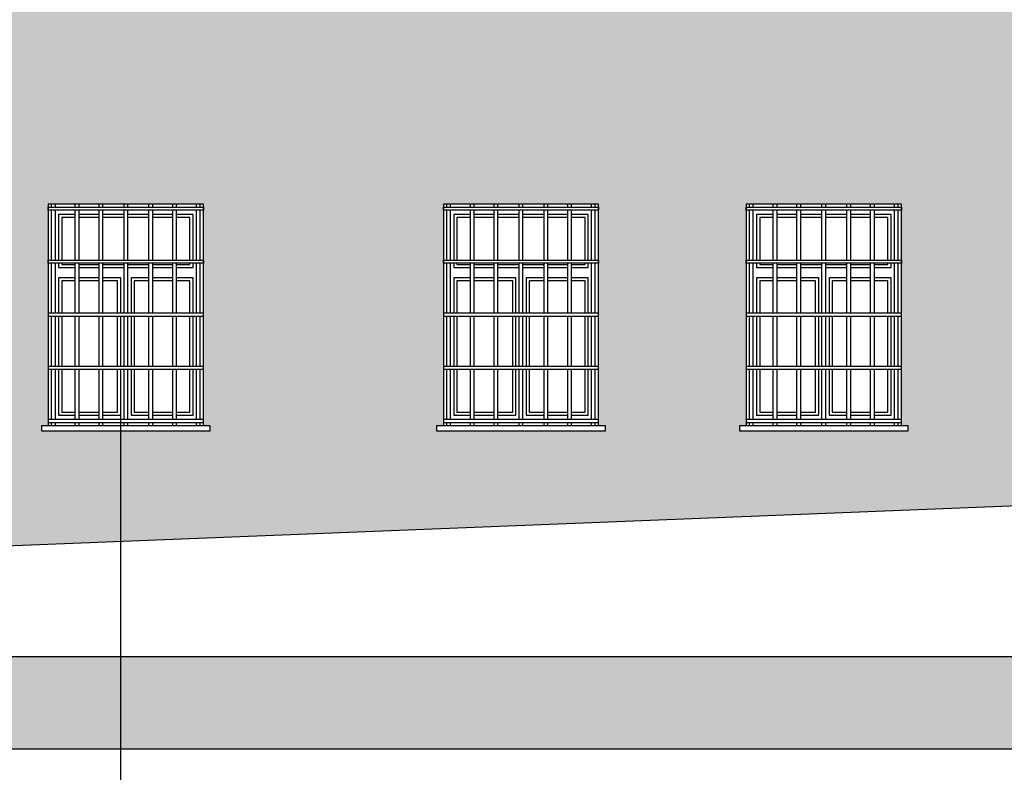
# Model space of a CAD drawing. Header units: millimetres. Extents: x 50026 to 146998, y 1038179 to 1573505.
# Tile 85 of 122: x 51359 to 52026, y 1048678 to 1049187. Entities that reach past the tile are written whole.
import ezdxf

# ---------------------------------------------------------------- set-up
doc = ezdxf.new("R2010")
doc.units = ezdxf.units.MM
doc.header["$LTSCALE"] = 0.025
for name, color, linetype in [('NAPISY', 2, 'Continuous'), ('szrafy', 8, 'Continuous'), ('ściany', 5, 'Continuous')]:
    doc.layers.add(name, color=color, linetype=linetype)

# ---------------------------------------------------------------- blocks, each defined once
blk = doc.blocks.new('1')
at = {"layer": 'ściany'}
h = blk.add_hatch(color=253, dxfattribs=at)
h.dxf.hatch_style = 1
h.paths.add_polyline_path([(52858.74, 1049199.37), (50900.36, 1049199.37), (50900.36, 1049062.48), (50926.97, 1049062.48), (51031.97, 1049062.48), (51031.97, 1048912.48), (51036.37, 1048912.48), (51036.37, 1048908.58), (50922.57, 1048908.58), (50922.57, 1048912.48), (50926.97, 1048912.48), (50926.97, 1049062.48), (50900.36, 1049062.48), (50900.36, 1048855.9), (50901.29, 1048855.9), (50901.29, 1048854.21), (50900.62, 1048854.21), (50900.62, 1048847.4), (50900.36, 1048847.4), (50900.36, 1048841.42, -0.134373), (50901.17, 1048838.46, -0.134373), (50900.36, 1048835.5), (50900.36, 1048830.44), (50901.29, 1048830.44), (50901.29, 1048828.74), (50900.62, 1048828.74), (50900.62, 1048821.93), (50900.36, 1048821.93), (50900.36, 1048812.93), (52858.74, 1048890.92)])
h.paths.add_polyline_path([(52363.47, 1049062.48), (52468.47, 1049062.48), (52468.47, 1048912.48), (52472.87, 1048912.48), (52472.87, 1048908.58), (52359.07, 1048908.58), (52359.07, 1048912.48), (52363.47, 1048912.48)], flags=16)
h.paths.add_polyline_path([(52160.97, 1049062.48), (52160.97, 1048912.48), (52165.37, 1048912.48), (52165.37, 1048908.58), (52051.57, 1048908.58), (52051.57, 1048912.48), (52055.97, 1048912.48), (52055.97, 1049062.48)], flags=16)
h.paths.add_polyline_path([(51955.97, 1049062.48), (51955.97, 1048912.48), (51960.37, 1048912.48), (51960.37, 1048908.58), (51846.57, 1048908.58), (51846.57, 1048912.48), (51850.97, 1048912.48), (51850.97, 1049062.48)], flags=16)
h.paths.add_polyline_path([(52670.97, 1049062.48), (52775.97, 1049062.48), (52775.97, 1048912.48), (52780.37, 1048912.48), (52780.37, 1048908.58), (52666.57, 1048908.58), (52666.57, 1048912.48), (52670.97, 1048912.48)], flags=16)
h.paths.add_polyline_path([(51750.97, 1049062.48), (51750.97, 1048912.48), (51755.37, 1048912.48), (51755.37, 1048908.58), (51641.57, 1048908.58), (51641.57, 1048912.48), (51645.97, 1048912.48), (51645.97, 1049062.48)], flags=16)
h.paths.add_polyline_path([(51483.47, 1049062.48), (51483.47, 1048912.48), (51487.87, 1048912.48), (51487.87, 1048908.58), (51374.07, 1048908.58), (51374.07, 1048912.48), (51378.47, 1048912.48), (51378.47, 1049062.48)], flags=16)
h.paths.add_polyline_path([(51186.97, 1049062.48), (51186.97, 1048912.48), (51191.37, 1048912.48), (51191.37, 1048908.58), (51077.57, 1048908.58), (51077.57, 1048912.48), (51081.97, 1048912.48), (51081.97, 1049062.48)], flags=16)
h.paths.add_polyline_path([(53502.58, 1049199.37), (53029.47, 1049199.37), (53451.36, 1049161.26), (53451.36, 1048813.16), (53502.58, 1048813.16)])
h.paths.add_polyline_path([(50890.36, 1049062.48), (50874.97, 1049062.48), (50874.97, 1048811.92), (50890.36, 1048812.53), (50890.36, 1048821.94, -0.381297), (50890.09, 1048822.23), (50890.09, 1048828.74), (50889.43, 1048828.74), (50889.43, 1048830.44), (50890.36, 1048830.44), (50890.36, 1048835.5, -0.134373), (50889.55, 1048838.46, -0.134373), (50890.36, 1048841.42), (50890.36, 1048847.4, -0.381297), (50890.09, 1048847.7), (50890.09, 1048854.21), (50889.43, 1048854.21), (50889.43, 1048855.9), (50890.36, 1048855.9)])
h.paths.add_polyline_path([(50890.36, 1049199.37), (50874.97, 1049199.37), (50874.97, 1049062.48), (50890.36, 1049062.48)])
h.paths.add_polyline_path([(53527.97, 1049199.37), (53512.58, 1049199.37), (53512.58, 1048813.16), (53527.97, 1048813.16)])
h.paths.add_polyline_path([(53527.97, 1049564.37), (53512.58, 1049564.37), (53512.58, 1049229.37), (53527.97, 1049229.37)])
h.paths.add_polyline_path([(53527.97, 1049880.99), (53512.58, 1049880.99), (53512.58, 1049594.37), (53527.97, 1049594.37)])
h.paths.add_polyline_path([(50890.36, 1049880.99), (50874.97, 1049880.99), (50874.97, 1049594.37), (50890.36, 1049594.37)])
h.paths.add_polyline_path([(50890.36, 1049564.37), (50874.97, 1049564.37), (50874.97, 1049229.37), (50890.36, 1049229.37)])

msp = doc.modelspace()

# ---------------------------------------------------------------- hatches: boundary and pattern name
at = {"layer": 'ściany'}
h = msp.add_hatch(color=5, dxfattribs=at)
h.dxf.hatch_style = 1
h.paths.add_polyline_path([(50580.69774, 1048755.94349), (53994.87413, 1048755.94349), (53994.87413, 1048693.29953), (50580.69774, 1048693.29953)])

# ---------------------------------------------------------------- linework, layer by layer
at = {"layer": 'NAPISY', "linetype": 'Continuous', "ltscale": 0.2}
msp.add_line((51427.46845, 1048533.93735), (51427.46845, 1048935.00342), dxfattribs=at)
at = {"layer": 'ściany', "color": 7}
for p, q in [((51380.68318, 1049060.38479), (51380.68318, 1049062.4764)), ((51380.68318, 1049024.42236), (51380.68318, 1049058.41771)), ((51383.21639, 1049060.38479), (51383.21639, 1049062.4764)), ((51383.21639, 1049024.42236), (51383.21639, 1049058.41771)), ((51396.74056, 1049060.38479), (51396.74056, 1049062.4764)), ((51396.74056, 1049024.42236), (51396.74056, 1049058.41771)), ((51399.27376, 1049060.38479), (51399.27376, 1049062.4764)), ((51399.27376, 1049024.42236), (51399.27376, 1049058.41771)), ((51412.79794, 1049060.38479), (51412.79794, 1049062.4764)), ((51412.79794, 1049024.42236), (51412.79794, 1049058.41771)), ((51415.33114, 1049060.38479), (51415.33114, 1049062.4764)), ((51415.33114, 1049024.42236), (51415.33114, 1049058.41771)), ((51429.71083, 1049060.38479), (51429.71083, 1049062.4764)), ((51429.71083, 1049024.42236), (51429.71083, 1049058.41771)), ((51432.24403, 1049060.38479), (51432.24403, 1049062.4764)), ((51432.24403, 1049024.42236), (51432.24403, 1049058.41771)), ((51446.60576, 1049060.38479), (51446.60576, 1049062.4764)), ((51446.60576, 1049024.42236), (51446.60576, 1049058.41771)), ((51449.13896, 1049060.38479), (51449.13896, 1049062.4764)), ((51449.13896, 1049024.42236), (51449.13896, 1049058.41771)), ((51462.66313, 1049060.38479), (51462.66313, 1049062.4764)), ((51462.66313, 1049024.42236), (51462.66313, 1049058.41771)), ((51465.19634, 1049060.38479), (51465.19634, 1049062.4764)), ((51465.19634, 1049024.42236), (51465.19634, 1049058.41771)), ((51478.72051, 1049060.38479), (51478.72051, 1049062.4764)), ((51478.72051, 1049024.42236), (51478.72051, 1049058.41771)), ((51481.25371, 1049060.38479), (51481.25371, 1049062.4764)), ((51481.25371, 1049024.42236), (51481.25371, 1049058.41771)), ((51648.18318, 1049060.38479), (51648.18318, 1049062.4764)), ((51648.18318, 1049024.42236), (51648.18318, 1049058.41771)), ((51650.71639, 1049060.38479), (51650.71639, 1049062.4764)), ((51650.71639, 1049024.42236), (51650.71639, 1049058.41771)), ((51664.24056, 1049060.38479), (51664.24056, 1049062.4764)), ((51664.24056, 1049024.42236), (51664.24056, 1049058.41771)), ((51666.77376, 1049060.38479), (51666.77376, 1049062.4764)), ((51666.77376, 1049024.42236), (51666.77376, 1049058.41771)), ((51680.29794, 1049060.38479), (51680.29794, 1049062.4764)), ((51680.29794, 1049024.42236), (51680.29794, 1049058.41771)), ((51682.83114, 1049060.38479), (51682.83114, 1049062.4764)), ((51682.83114, 1049024.42236), (51682.83114, 1049058.41771)), ((51697.21083, 1049060.38479), (51697.21083, 1049062.4764)), ((51697.21083, 1049024.42236), (51697.21083, 1049058.41771)), ((51699.74403, 1049060.38479), (51699.74403, 1049062.4764)), ((51699.74403, 1049024.42236), (51699.74403, 1049058.41771)), ((51714.10576, 1049060.38479), (51714.10576, 1049062.4764)), ((51714.10576, 1049024.42236), (51714.10576, 1049058.41771)), ((51716.63896, 1049060.38479), (51716.63896, 1049062.4764)), ((51716.63896, 1049024.42236), (51716.63896, 1049058.41771)), ((51730.16313, 1049060.38479), (51730.16313, 1049062.4764)), ((51730.16313, 1049024.42236), (51730.16313, 1049058.41771)), ((51732.69634, 1049060.38479), (51732.69634, 1049062.4764)), ((51732.69634, 1049024.42236), (51732.69634, 1049058.41771)), ((51746.22051, 1049060.38479), (51746.22051, 1049062.4764)), ((51746.22051, 1049024.42236), (51746.22051, 1049058.41771)), ((51748.75371, 1049060.38479), (51748.75371, 1049062.4764)), ((51748.75371, 1049024.42236), (51748.75371, 1049058.41771)), ((51853.18318, 1049060.38479), (51853.18318, 1049062.4764)), ((51853.18318, 1049060.38479), (51853.18318, 1049062.4764)), ((51853.18318, 1049024.42236), (51853.18318, 1049058.41771)), ((51853.18318, 1049024.42236), (51853.18318, 1049058.41771)), ((51855.71639, 1049060.38479), (51855.71639, 1049062.4764)), ((51855.71639, 1049060.38479), (51855.71639, 1049062.4764)), ((51855.71639, 1049024.42236), (51855.71639, 1049058.41771)), ((51855.71639, 1049024.42236), (51855.71639, 1049058.41771)), ((51869.24056, 1049060.38479), (51869.24056, 1049062.4764)), ((51869.24056, 1049060.38479), (51869.24056, 1049062.4764)), ((51869.24056, 1049024.42236), (51869.24056, 1049058.41771)), ((51869.24056, 1049024.42236), (51869.24056, 1049058.41771)), ((51871.77376, 1049060.38479), (51871.77376, 1049062.4764)), ((51871.77376, 1049060.38479), (51871.77376, 1049062.4764)), ((51871.77376, 1049024.42236), (51871.77376, 1049058.41771)), ((51871.77376, 1049024.42236), (51871.77376, 1049058.41771)), ((51885.29794, 1049060.38479), (51885.29794, 1049062.4764)), ((51885.29794, 1049060.38479), (51885.29794, 1049062.4764)), ((51885.29794, 1049024.42236), (51885.29794, 1049058.41771)), ((51885.29794, 1049024.42236), (51885.29794, 1049058.41771)), ((51887.83114, 1049060.38479), (51887.83114, 1049062.4764)), ((51887.83114, 1049060.38479), (51887.83114, 1049062.4764)), ((51887.83114, 1049024.42236), (51887.83114, 1049058.41771)), ((51887.83114, 1049024.42236), (51887.83114, 1049058.41771)), ((51902.21083, 1049060.38479), (51902.21083, 1049062.4764)), ((51902.21083, 1049060.38479), (51902.21083, 1049062.4764)), ((51902.21083, 1049024.42236), (51902.21083, 1049058.41771)), ((51902.21083, 1049024.42236), (51902.21083, 1049058.41771)), ((51904.74403, 1049060.38479), (51904.74403, 1049062.4764)), ((51904.74403, 1049060.38479), (51904.74403, 1049062.4764)), ((51904.74403, 1049024.42236), (51904.74403, 1049058.41771)), ((51904.74403, 1049024.42236), (51904.74403, 1049058.41771)), ((51919.10576, 1049060.38479), (51919.10576, 1049062.4764)), ((51919.10576, 1049060.38479), (51919.10576, 1049062.4764)), ((51919.10576, 1049024.42236), (51919.10576, 1049058.41771)), ((51919.10576, 1049024.42236), (51919.10576, 1049058.41771)), ((51921.63896, 1049060.38479), (51921.63896, 1049062.4764)), ((51921.63896, 1049060.38479), (51921.63896, 1049062.4764)), ((51921.63896, 1049024.42236), (51921.63896, 1049058.41771)), ((51921.63896, 1049024.42236), (51921.63896, 1049058.41771)), ((51935.16313, 1049060.38479), (51935.16313, 1049062.4764)), ((51935.16313, 1049060.38479), (51935.16313, 1049062.4764)), ((51935.16313, 1049024.42236), (51935.16313, 1049058.41771)), ((51935.16313, 1049024.42236), (51935.16313, 1049058.41771)), ((51937.69634, 1049060.38479), (51937.69634, 1049062.4764)), ((51937.69634, 1049060.38479), (51937.69634, 1049062.4764)), ((51937.69634, 1049024.42236), (51937.69634, 1049058.41771)), ((51937.69634, 1049024.42236), (51937.69634, 1049058.41771)), ((51951.22051, 1049060.38479), (51951.22051, 1049062.4764)), ((51951.22051, 1049060.38479), (51951.22051, 1049062.4764)), ((51951.22051, 1049024.42236), (51951.22051, 1049058.41771)), ((51951.22051, 1049024.42236), (51951.22051, 1049058.41771)), ((51953.75371, 1049060.38479), (51953.75371, 1049062.4764)), ((51953.75371, 1049060.38479), (51953.75371, 1049062.4764)), ((51953.75371, 1049024.42236), (51953.75371, 1049058.41771)), ((51953.75371, 1049024.42236), (51953.75371, 1049058.41771)), ((51380.68318, 1048988.45994), (51380.68318, 1049022.45528)), ((51383.21639, 1048988.45994), (51383.21639, 1049022.45528)), ((51396.74056, 1048988.45994), (51396.74056, 1049022.45528)), ((51399.27376, 1048988.45994), (51399.27376, 1049022.45528)), ((51412.79794, 1048988.45994), (51412.79794, 1049022.45528)), ((51415.33114, 1048988.45994), (51415.33114, 1049022.45528)), ((51429.71083, 1048988.45994), (51429.71083, 1049022.45528)), ((51432.24403, 1048988.45994), (51432.24403, 1049022.45528)), ((51446.60576, 1048988.45994), (51446.60576, 1049022.45528)), ((51449.13896, 1048988.45994), (51449.13896, 1049022.45528)), ((51462.66313, 1048988.45994), (51462.66313, 1049022.45528)), ((51465.19634, 1048988.45994), (51465.19634, 1049022.45528)), ((51478.72051, 1048988.45994), (51478.72051, 1049022.45528)), ((51481.25371, 1048988.45994), (51481.25371, 1049022.45528)), ((51648.18318, 1048988.45994), (51648.18318, 1049022.45528)), ((51650.71639, 1048988.45994), (51650.71639, 1049022.45528)), ((51664.24056, 1048988.45994), (51664.24056, 1049022.45528)), ((51666.77376, 1048988.45994), (51666.77376, 1049022.45528)), ((51680.29794, 1048988.45994), (51680.29794, 1049022.45528)), ((51682.83114, 1048988.45994), (51682.83114, 1049022.45528)), ((51697.21083, 1048988.45994), (51697.21083, 1049022.45528)), ((51699.74403, 1048988.45994), (51699.74403, 1049022.45528)), ((51714.10576, 1048988.45994), (51714.10576, 1049022.45528)), ((51716.63896, 1048988.45994), (51716.63896, 1049022.45528)), ((51730.16313, 1048988.45994), (51730.16313, 1049022.45528)), ((51732.69634, 1048988.45994), (51732.69634, 1049022.45528)), ((51746.22051, 1048988.45994), (51746.22051, 1049022.45528)), ((51748.75371, 1048988.45994), (51748.75371, 1049022.45528)), ((51853.18318, 1048988.45994), (51853.18318, 1049022.45528)), ((51853.18318, 1048988.45994), (51853.18318, 1049022.45528)), ((51855.71639, 1048988.45994), (51855.71639, 1049022.45528)), ((51855.71639, 1048988.45994), (51855.71639, 1049022.45528)), ((51869.24056, 1048988.45994), (51869.24056, 1049022.45528)), ((51869.24056, 1048988.45994), (51869.24056, 1049022.45528)), ((51871.77376, 1048988.45994), (51871.77376, 1049022.45528)), ((51871.77376, 1048988.45994), (51871.77376, 1049022.45528)), ((51885.29794, 1048988.45994), (51885.29794, 1049022.45528)), ((51885.29794, 1048988.45994), (51885.29794, 1049022.45528)), ((51887.83114, 1048988.45994), (51887.83114, 1049022.45528)), ((51887.83114, 1048988.45994), (51887.83114, 1049022.45528)), ((51902.21083, 1048988.45994), (51902.21083, 1049022.45528)), ((51902.21083, 1048988.45994), (51902.21083, 1049022.45528)), ((51904.74403, 1048988.45994), (51904.74403, 1049022.45528)), ((51904.74403, 1048988.45994), (51904.74403, 1049022.45528)), ((51919.10576, 1048988.45994), (51919.10576, 1049022.45528)), ((51919.10576, 1048988.45994), (51919.10576, 1049022.45528)), ((51921.63896, 1048988.45994), (51921.63896, 1049022.45528)), ((51921.63896, 1048988.45994), (51921.63896, 1049022.45528)), ((51935.16313, 1048988.45994), (51935.16313, 1049022.45528)), ((51935.16313, 1048988.45994), (51935.16313, 1049022.45528)), ((51937.69634, 1048988.45994), (51937.69634, 1049022.45528)), ((51937.69634, 1048988.45994), (51937.69634, 1049022.45528)), ((51951.22051, 1048988.45994), (51951.22051, 1049022.45528)), ((51951.22051, 1048988.45994), (51951.22051, 1049022.45528)), ((51953.75371, 1048988.45994), (51953.75371, 1049022.45528)), ((51953.75371, 1048988.45994), (51953.75371, 1049022.45528)), ((51380.68318, 1048952.49752), (51380.68318, 1048986.49286)), ((51383.21639, 1048952.49752), (51383.21639, 1048986.49286)), ((51396.74056, 1048952.49752), (51396.74056, 1048986.49286)), ((51399.27376, 1048952.49752), (51399.27376, 1048986.49286)), ((51412.79794, 1048952.49752), (51412.79794, 1048986.49286)), ((51415.33114, 1048952.49752), (51415.33114, 1048986.49286)), ((51429.71083, 1048952.49752), (51429.71083, 1048986.49286)), ((51432.24403, 1048952.49752), (51432.24403, 1048986.49286)), ((51446.60576, 1048952.49752), (51446.60576, 1048986.49286)), ((51449.13896, 1048952.49752), (51449.13896, 1048986.49286)), ((51462.66313, 1048952.49752), (51462.66313, 1048986.49286)), ((51465.19634, 1048952.49752), (51465.19634, 1048986.49286)), ((51478.72051, 1048952.49752), (51478.72051, 1048986.49286)), ((51481.25371, 1048952.49752), (51481.25371, 1048986.49286)), ((51648.18318, 1048952.49752), (51648.18318, 1048986.49286)), ((51650.71639, 1048952.49752), (51650.71639, 1048986.49286)), ((51664.24056, 1048952.49752), (51664.24056, 1048986.49286)), ((51666.77376, 1048952.49752), (51666.77376, 1048986.49286)), ((51680.29794, 1048952.49752), (51680.29794, 1048986.49286)), ((51682.83114, 1048952.49752), (51682.83114, 1048986.49286)), ((51697.21083, 1048952.49752), (51697.21083, 1048986.49286)), ((51699.74403, 1048952.49752), (51699.74403, 1048986.49286)), ((51714.10576, 1048952.49752), (51714.10576, 1048986.49286)), ((51716.63896, 1048952.49752), (51716.63896, 1048986.49286)), ((51730.16313, 1048952.49752), (51730.16313, 1048986.49286)), ((51732.69634, 1048952.49752), (51732.69634, 1048986.49286)), ((51746.22051, 1048952.49752), (51746.22051, 1048986.49286)), ((51748.75371, 1048952.49752), (51748.75371, 1048986.49286)), ((51853.18318, 1048952.49752), (51853.18318, 1048986.49286)), ((51853.18318, 1048952.49752), (51853.18318, 1048986.49286)), ((51855.71639, 1048952.49752), (51855.71639, 1048986.49286)), ((51855.71639, 1048952.49752), (51855.71639, 1048986.49286)), ((51869.24056, 1048952.49752), (51869.24056, 1048986.49286)), ((51869.24056, 1048952.49752), (51869.24056, 1048986.49286)), ((51871.77376, 1048952.49752), (51871.77376, 1048986.49286)), ((51871.77376, 1048952.49752), (51871.77376, 1048986.49286)), ((51885.29794, 1048952.49752), (51885.29794, 1048986.49286)), ((51885.29794, 1048952.49752), (51885.29794, 1048986.49286)), ((51887.83114, 1048952.49752), (51887.83114, 1048986.49286)), ((51887.83114, 1048952.49752), (51887.83114, 1048986.49286)), ((51902.21083, 1048952.49752), (51902.21083, 1048986.49286)), ((51902.21083, 1048952.49752), (51902.21083, 1048986.49286)), ((51904.74403, 1048952.49752), (51904.74403, 1048986.49286)), ((51904.74403, 1048952.49752), (51904.74403, 1048986.49286)), ((51919.10576, 1048952.49752), (51919.10576, 1048986.49286)), ((51919.10576, 1048952.49752), (51919.10576, 1048986.49286)), ((51921.63896, 1048952.49752), (51921.63896, 1048986.49286)), ((51921.63896, 1048952.49752), (51921.63896, 1048986.49286)), ((51935.16313, 1048952.49752), (51935.16313, 1048986.49286)), ((51935.16313, 1048952.49752), (51935.16313, 1048986.49286)), ((51937.69634, 1048952.49752), (51937.69634, 1048986.49286)), ((51937.69634, 1048952.49752), (51937.69634, 1048986.49286)), ((51951.22051, 1048952.49752), (51951.22051, 1048986.49286)), ((51951.22051, 1048952.49752), (51951.22051, 1048986.49286)), ((51953.75371, 1048952.49752), (51953.75371, 1048986.49286)), ((51953.75371, 1048952.49752), (51953.75371, 1048986.49286)), ((51380.68318, 1048916.53509), (51380.68318, 1048950.53044)), ((51383.21639, 1048916.53509), (51383.21639, 1048950.53044)), ((51396.74056, 1048916.53509), (51396.74056, 1048950.53044)), ((51399.27376, 1048916.53509), (51399.27376, 1048950.53044)), ((51412.79794, 1048916.53509), (51412.79794, 1048950.53044)), ((51415.33114, 1048916.53509), (51415.33114, 1048950.53044)), ((51429.71083, 1048916.53509), (51429.71083, 1048950.53044)), ((51432.24403, 1048916.53509), (51432.24403, 1048950.53044)), ((51446.60576, 1048916.53509), (51446.60576, 1048950.53044)), ((51449.13896, 1048916.53509), (51449.13896, 1048950.53044)), ((51462.66313, 1048916.53509), (51462.66313, 1048950.53044)), ((51465.19634, 1048916.53509), (51465.19634, 1048950.53044)), ((51478.72051, 1048916.53509), (51478.72051, 1048950.53044)), ((51481.25371, 1048916.53509), (51481.25371, 1048950.53044)), ((51648.18318, 1048916.53509), (51648.18318, 1048950.53044)), ((51650.71639, 1048916.53509), (51650.71639, 1048950.53044)), ((51664.24056, 1048916.53509), (51664.24056, 1048950.53044)), ((51666.77376, 1048916.53509), (51666.77376, 1048950.53044)), ((51680.29794, 1048916.53509), (51680.29794, 1048950.53044)), ((51682.83114, 1048916.53509), (51682.83114, 1048950.53044)), ((51697.21083, 1048916.53509), (51697.21083, 1048950.53044)), ((51699.74403, 1048916.53509), (51699.74403, 1048950.53044)), ((51714.10576, 1048916.53509), (51714.10576, 1048950.53044)), ((51716.63896, 1048916.53509), (51716.63896, 1048950.53044)), ((51730.16313, 1048916.53509), (51730.16313, 1048950.53044)), ((51732.69634, 1048916.53509), (51732.69634, 1048950.53044)), ((51746.22051, 1048916.53509), (51746.22051, 1048950.53044)), ((51748.75371, 1048916.53509), (51748.75371, 1048950.53044)), ((51853.18318, 1048916.53509), (51853.18318, 1048950.53044)), ((51853.18318, 1048916.53509), (51853.18318, 1048950.53044)), ((51855.71639, 1048916.53509), (51855.71639, 1048950.53044)), ((51855.71639, 1048916.53509), (51855.71639, 1048950.53044)), ((51869.24056, 1048916.53509), (51869.24056, 1048950.53044)), ((51869.24056, 1048916.53509), (51869.24056, 1048950.53044)), ((51871.77376, 1048916.53509), (51871.77376, 1048950.53044)), ((51871.77376, 1048916.53509), (51871.77376, 1048950.53044)), ((51885.29794, 1048916.53509), (51885.29794, 1048950.53044)), ((51885.29794, 1048916.53509), (51885.29794, 1048950.53044)), ((51887.83114, 1048916.53509), (51887.83114, 1048950.53044)), ((51887.83114, 1048916.53509), (51887.83114, 1048950.53044)), ((51902.21083, 1048916.53509), (51902.21083, 1048950.53044)), ((51902.21083, 1048916.53509), (51902.21083, 1048950.53044)), ((51904.74403, 1048916.53509), (51904.74403, 1048950.53044)), ((51904.74403, 1048916.53509), (51904.74403, 1048950.53044)), ((51919.10576, 1048916.53509), (51919.10576, 1048950.53044)), ((51919.10576, 1048916.53509), (51919.10576, 1048950.53044)), ((51921.63896, 1048916.53509), (51921.63896, 1048950.53044)), ((51921.63896, 1048916.53509), (51921.63896, 1048950.53044)), ((51935.16313, 1048916.53509), (51935.16313, 1048950.53044)), ((51935.16313, 1048916.53509), (51935.16313, 1048950.53044)), ((51937.69634, 1048916.53509), (51937.69634, 1048950.53044)), ((51937.69634, 1048916.53509), (51937.69634, 1048950.53044)), ((51951.22051, 1048916.53509), (51951.22051, 1048950.53044)), ((51951.22051, 1048916.53509), (51951.22051, 1048950.53044)), ((51953.75371, 1048916.53509), (51953.75371, 1048950.53044)), ((51953.75371, 1048916.53509), (51953.75371, 1048950.53044)), ((51380.68318, 1048912.4764), (51380.68318, 1048914.56801)), ((51383.21639, 1048912.4764), (51383.21639, 1048914.56801)), ((51396.74056, 1048912.4764), (51396.74056, 1048914.56801)), ((51399.27376, 1048912.4764), (51399.27376, 1048914.56801)), ((51412.79794, 1048912.4764), (51412.79794, 1048914.56801)), ((51415.33114, 1048912.4764), (51415.33114, 1048914.56801)), ((51429.71083, 1048912.4764), (51429.71083, 1048914.56801)), ((51432.24403, 1048912.4764), (51432.24403, 1048914.56801)), ((51446.60576, 1048912.4764), (51446.60576, 1048914.56801)), ((51449.13896, 1048912.4764), (51449.13896, 1048914.56801)), ((51462.66313, 1048912.4764), (51462.66313, 1048914.56801)), ((51465.19634, 1048912.4764), (51465.19634, 1048914.56801)), ((51478.72051, 1048912.4764), (51478.72051, 1048914.56801)), ((51481.25371, 1048912.4764), (51481.25371, 1048914.56801)), ((51648.18318, 1048912.4764), (51648.18318, 1048914.56801)), ((51650.71639, 1048912.4764), (51650.71639, 1048914.56801)), ((51664.24056, 1048912.4764), (51664.24056, 1048914.56801)), ((51666.77376, 1048912.4764), (51666.77376, 1048914.56801)), ((51680.29794, 1048912.4764), (51680.29794, 1048914.56801)), ((51682.83114, 1048912.4764), (51682.83114, 1048914.56801)), ((51697.21083, 1048912.4764), (51697.21083, 1048914.56801)), ((51699.74403, 1048912.4764), (51699.74403, 1048914.56801)), ((51714.10576, 1048912.4764), (51714.10576, 1048914.56801)), ((51716.63896, 1048912.4764), (51716.63896, 1048914.56801)), ((51730.16313, 1048912.4764), (51730.16313, 1048914.56801)), ((51732.69634, 1048912.4764), (51732.69634, 1048914.56801)), ((51746.22051, 1048912.4764), (51746.22051, 1048914.56801)), ((51748.75371, 1048912.4764), (51748.75371, 1048914.56801)), ((51853.18318, 1048912.4764), (51853.18318, 1048914.56801)), ((51853.18318, 1048912.4764), (51853.18318, 1048914.56801)), ((51855.71639, 1048912.4764), (51855.71639, 1048914.56801)), ((51855.71639, 1048912.4764), (51855.71639, 1048914.56801)), ((51869.24056, 1048912.4764), (51869.24056, 1048914.56801)), ((51869.24056, 1048912.4764), (51869.24056, 1048914.56801)), ((51871.77376, 1048912.4764), (51871.77376, 1048914.56801)), ((51871.77376, 1048912.4764), (51871.77376, 1048914.56801)), ((51885.29794, 1048912.4764), (51885.29794, 1048914.56801)), ((51885.29794, 1048912.4764), (51885.29794, 1048914.56801)), ((51887.83114, 1048912.4764), (51887.83114, 1048914.56801)), ((51887.83114, 1048912.4764), (51887.83114, 1048914.56801)), ((51902.21083, 1048912.4764), (51902.21083, 1048914.56801)), ((51902.21083, 1048912.4764), (51902.21083, 1048914.56801)), ((51904.74403, 1048912.4764), (51904.74403, 1048914.56801)), ((51904.74403, 1048912.4764), (51904.74403, 1048914.56801)), ((51919.10576, 1048912.4764), (51919.10576, 1048914.56801)), ((51919.10576, 1048912.4764), (51919.10576, 1048914.56801)), ((51921.63896, 1048912.4764), (51921.63896, 1048914.56801)), ((51921.63896, 1048912.4764), (51921.63896, 1048914.56801)), ((51935.16313, 1048912.4764), (51935.16313, 1048914.56801)), ((51935.16313, 1048912.4764), (51935.16313, 1048914.56801)), ((51937.69634, 1048912.4764), (51937.69634, 1048914.56801)), ((51937.69634, 1048912.4764), (51937.69634, 1048914.56801)), ((51951.22051, 1048912.4764), (51951.22051, 1048914.56801)), ((51951.22051, 1048912.4764), (51951.22051, 1048914.56801)), ((51953.75371, 1048912.4764), (51953.75371, 1048914.56801)), ((51953.75371, 1048912.4764), (51953.75371, 1048914.56801))]:
    msp.add_line(p, q, dxfattribs=at)
at = {"layer": 'ściany', "color": 2}
msp.add_line((52858.73993, 1048890.91538), (50837.96845, 1048810.44188), dxfattribs=at)
for points in [[(51483.46845, 1049062.4764), (51378.46845, 1049062.4764), (51378.46845, 1048912.4764), (51483.46845, 1048912.4764)], [(51750.96845, 1049062.4764), (51645.96845, 1049062.4764), (51645.96845, 1048912.4764), (51750.96845, 1048912.4764)], [(51955.96845, 1049062.4764), (51850.96845, 1049062.4764), (51850.96845, 1048912.4764), (51955.96845, 1048912.4764)], [(51955.96845, 1049062.4764), (51850.96845, 1049062.4764), (51850.96845, 1048912.4764), (51955.96845, 1048912.4764)], [(50580.69774, 1048755.94349), (53994.87413, 1048755.94349), (53994.87413, 1048693.29953), (50580.69774, 1048693.29953)]]:
    msp.add_lwpolyline(points, close=True, dxfattribs=at)
at = {"layer": 'ściany', "color": 7}
for points in [[(51378.46845, 1049060.38479), (51483.46845, 1049060.38479), (51483.46845, 1049058.41771), (51378.46845, 1049058.41771)], [(51645.96845, 1049060.38479), (51750.96845, 1049060.38479), (51750.96845, 1049058.41771), (51645.96845, 1049058.41771)], [(51850.96845, 1049060.38479), (51955.96845, 1049060.38479), (51955.96845, 1049058.41771), (51850.96845, 1049058.41771)], [(51850.96845, 1049060.38479), (51955.96845, 1049060.38479), (51955.96845, 1049058.41771), (51850.96845, 1049058.41771)], [(51378.46845, 1049024.42236), (51483.46845, 1049024.42236), (51483.46845, 1049022.45528), (51378.46845, 1049022.45528)], [(51645.96845, 1049024.42236), (51750.96845, 1049024.42236), (51750.96845, 1049022.45528), (51645.96845, 1049022.45528)], [(51850.96845, 1049024.42236), (51955.96845, 1049024.42236), (51955.96845, 1049022.45528), (51850.96845, 1049022.45528)], [(51850.96845, 1049024.42236), (51955.96845, 1049024.42236), (51955.96845, 1049022.45528), (51850.96845, 1049022.45528)], [(51378.46845, 1048986.49286), (51483.46845, 1048986.49286), (51483.46845, 1048988.45994), (51378.46845, 1048988.45994)], [(51645.96845, 1048986.49286), (51750.96845, 1048986.49286), (51750.96845, 1048988.45994), (51645.96845, 1048988.45994)], [(51850.96845, 1048986.49286), (51955.96845, 1048986.49286), (51955.96845, 1048988.45994), (51850.96845, 1048988.45994)], [(51850.96845, 1048986.49286), (51955.96845, 1048986.49286), (51955.96845, 1048988.45994), (51850.96845, 1048988.45994)], [(51378.46845, 1048950.53044), (51483.46845, 1048950.53044), (51483.46845, 1048952.49752), (51378.46845, 1048952.49752)], [(51645.96845, 1048950.53044), (51750.96845, 1048950.53044), (51750.96845, 1048952.49752), (51645.96845, 1048952.49752)], [(51850.96845, 1048950.53044), (51955.96845, 1048950.53044), (51955.96845, 1048952.49752), (51850.96845, 1048952.49752)], [(51850.96845, 1048950.53044), (51955.96845, 1048950.53044), (51955.96845, 1048952.49752), (51850.96845, 1048952.49752)], [(51374.06562, 1048912.4764), (51487.87127, 1048912.4764), (51487.87127, 1048908.58113), (51374.06562, 1048908.58113)], [(51378.46845, 1048914.56801), (51483.46845, 1048914.56801), (51483.46845, 1048916.53509), (51378.46845, 1048916.53509)], [(51641.56562, 1048912.4764), (51755.37127, 1048912.4764), (51755.37127, 1048908.58113), (51641.56562, 1048908.58113)], [(51645.96845, 1048914.56801), (51750.96845, 1048914.56801), (51750.96845, 1048916.53509), (51645.96845, 1048916.53509)], [(51846.56562, 1048912.4764), (51960.37127, 1048912.4764), (51960.37127, 1048908.58113), (51846.56562, 1048908.58113)], [(51846.56562, 1048912.4764), (51960.37127, 1048912.4764), (51960.37127, 1048908.58113), (51846.56562, 1048908.58113)], [(51850.96845, 1048914.56801), (51955.96845, 1048914.56801), (51955.96845, 1048916.53509), (51850.96845, 1048916.53509)], [(51850.96845, 1048914.56801), (51955.96845, 1048914.56801), (51955.96845, 1048916.53509), (51850.96845, 1048916.53509)]]:
    msp.add_lwpolyline(points, close=True, dxfattribs=at)
for points in [[(51396.74056, 1049055.4764), (51385.46845, 1049055.4764), (51385.46845, 1049024.42236)], [(51396.74056, 1049055.4764), (51385.46845, 1049055.4764), (51385.46845, 1049024.42236)], [(51412.79794, 1049055.4764), (51399.27376, 1049055.4764)], [(51412.79794, 1049055.4764), (51399.27376, 1049055.4764)], [(51429.71083, 1049055.4764), (51415.33114, 1049055.4764)], [(51429.71083, 1049055.4764), (51415.33114, 1049055.4764)], [(51446.60576, 1049055.4764), (51432.24403, 1049055.4764)], [(51446.60576, 1049055.4764), (51432.24403, 1049055.4764)], [(51462.66313, 1049055.4764), (51449.13896, 1049055.4764)], [(51462.66313, 1049055.4764), (51449.13896, 1049055.4764)], [(51476.46845, 1049024.42236), (51476.46845, 1049055.4764), (51465.19634, 1049055.4764)], [(51476.46845, 1049024.42236), (51476.46845, 1049055.4764), (51465.19634, 1049055.4764)], [(51664.24056, 1049055.4764), (51652.96845, 1049055.4764), (51652.96845, 1049024.42236)], [(51664.24056, 1049055.4764), (51652.96845, 1049055.4764), (51652.96845, 1049024.42236)], [(51680.29794, 1049055.4764), (51666.77376, 1049055.4764)], [(51680.29794, 1049055.4764), (51666.77376, 1049055.4764)], [(51697.21083, 1049055.4764), (51682.83114, 1049055.4764)], [(51697.21083, 1049055.4764), (51682.83114, 1049055.4764)], [(51714.10576, 1049055.4764), (51699.74403, 1049055.4764)], [(51714.10576, 1049055.4764), (51699.74403, 1049055.4764)], [(51730.16313, 1049055.4764), (51716.63896, 1049055.4764)], [(51730.16313, 1049055.4764), (51716.63896, 1049055.4764)], [(51743.96845, 1049024.42236), (51743.96845, 1049055.4764), (51732.69634, 1049055.4764)], [(51743.96845, 1049024.42236), (51743.96845, 1049055.4764), (51732.69634, 1049055.4764)], [(51869.24056, 1049055.4764), (51857.96845, 1049055.4764), (51857.96845, 1049024.42236)], [(51869.24056, 1049055.4764), (51857.96845, 1049055.4764), (51857.96845, 1049024.42236)], [(51869.24056, 1049055.4764), (51857.96845, 1049055.4764), (51857.96845, 1049024.42236)], [(51869.24056, 1049055.4764), (51857.96845, 1049055.4764), (51857.96845, 1049024.42236)], [(51885.29794, 1049055.4764), (51871.77376, 1049055.4764)], [(51885.29794, 1049055.4764), (51871.77376, 1049055.4764)], [(51885.29794, 1049055.4764), (51871.77376, 1049055.4764)], [(51885.29794, 1049055.4764), (51871.77376, 1049055.4764)], [(51902.21083, 1049055.4764), (51887.83114, 1049055.4764)], [(51902.21083, 1049055.4764), (51887.83114, 1049055.4764)], [(51902.21083, 1049055.4764), (51887.83114, 1049055.4764)], [(51902.21083, 1049055.4764), (51887.83114, 1049055.4764)], [(51919.10576, 1049055.4764), (51904.74403, 1049055.4764)], [(51919.10576, 1049055.4764), (51904.74403, 1049055.4764)], [(51919.10576, 1049055.4764), (51904.74403, 1049055.4764)], [(51919.10576, 1049055.4764), (51904.74403, 1049055.4764)], [(51935.16313, 1049055.4764), (51921.63896, 1049055.4764)], [(51935.16313, 1049055.4764), (51921.63896, 1049055.4764)], [(51935.16313, 1049055.4764), (51921.63896, 1049055.4764)], [(51935.16313, 1049055.4764), (51921.63896, 1049055.4764)], [(51948.96845, 1049024.42236), (51948.96845, 1049055.4764), (51937.69634, 1049055.4764)], [(51948.96845, 1049024.42236), (51948.96845, 1049055.4764), (51937.69634, 1049055.4764)], [(51948.96845, 1049024.42236), (51948.96845, 1049055.4764), (51937.69634, 1049055.4764)], [(51948.96845, 1049024.42236), (51948.96845, 1049055.4764), (51937.69634, 1049055.4764)], [(51385.46845, 1049022.45528), (51385.46845, 1049019.48721)], [(51385.46845, 1049022.45528), (51385.46845, 1049019.48721), (51396.74056, 1049019.48721)], [(51399.27376, 1049019.48721), (51412.79794, 1049019.48721)], [(51415.33114, 1049019.48721), (51429.71083, 1049019.48721)], [(51432.24403, 1049019.48721), (51446.60576, 1049019.48721)], [(51449.13896, 1049019.48721), (51462.66313, 1049019.48721)], [(51465.19634, 1049019.48721), (51476.46845, 1049019.48721), (51476.46845, 1049022.45528)], [(51476.46845, 1049019.48721), (51476.46845, 1049022.45528)], [(51652.96845, 1049022.45528), (51652.96845, 1049019.48721)], [(51652.96845, 1049022.45528), (51652.96845, 1049019.48721), (51664.24056, 1049019.48721)], [(51666.77376, 1049019.48721), (51680.29794, 1049019.48721)], [(51682.83114, 1049019.48721), (51697.21083, 1049019.48721)], [(51699.74403, 1049019.48721), (51714.10576, 1049019.48721)], [(51716.63896, 1049019.48721), (51730.16313, 1049019.48721)], [(51732.69634, 1049019.48721), (51743.96845, 1049019.48721), (51743.96845, 1049022.45528)], [(51743.96845, 1049019.48721), (51743.96845, 1049022.45528)], [(51857.96845, 1049022.45528), (51857.96845, 1049019.48721)], [(51857.96845, 1049022.45528), (51857.96845, 1049019.48721), (51869.24056, 1049019.48721)], [(51857.96845, 1049022.45528), (51857.96845, 1049019.48721)], [(51857.96845, 1049022.45528), (51857.96845, 1049019.48721), (51869.24056, 1049019.48721)], [(51871.77376, 1049019.48721), (51885.29794, 1049019.48721)], [(51871.77376, 1049019.48721), (51885.29794, 1049019.48721)], [(51887.83114, 1049019.48721), (51902.21083, 1049019.48721)], [(51887.83114, 1049019.48721), (51902.21083, 1049019.48721)], [(51904.74403, 1049019.48721), (51919.10576, 1049019.48721)], [(51904.74403, 1049019.48721), (51919.10576, 1049019.48721)], [(51921.63896, 1049019.48721), (51935.16313, 1049019.48721)], [(51921.63896, 1049019.48721), (51935.16313, 1049019.48721)], [(51937.69634, 1049019.48721), (51948.96845, 1049019.48721), (51948.96845, 1049022.45528)], [(51937.69634, 1049019.48721), (51948.96845, 1049019.48721), (51948.96845, 1049022.45528)], [(51948.96845, 1049019.48721), (51948.96845, 1049022.45528)], [(51948.96845, 1049019.48721), (51948.96845, 1049022.45528)], [(51385.46845, 1049012.48721), (51385.46845, 1048988.45994)], [(51396.74056, 1049012.48721), (51385.46845, 1049012.48721), (51385.46845, 1048988.45994)], [(51412.79794, 1049012.48721), (51399.27376, 1049012.48721)], [(51427.46845, 1048988.45994), (51427.46845, 1049012.48721), (51415.33114, 1049012.48721)], [(51446.60576, 1049012.48721), (51434.46845, 1049012.48721), (51434.46845, 1048988.45994)], [(51462.66313, 1049012.48721), (51449.13896, 1049012.48721)], [(51476.46845, 1048988.45994), (51476.46845, 1049012.48721), (51465.19634, 1049012.48721)], [(51476.46845, 1048988.45994), (51476.46845, 1049012.48721)], [(51652.96845, 1049012.48721), (51652.96845, 1048988.45994)], [(51664.24056, 1049012.48721), (51652.96845, 1049012.48721), (51652.96845, 1048988.45994)], [(51680.29794, 1049012.48721), (51666.77376, 1049012.48721)], [(51694.96845, 1048988.45994), (51694.96845, 1049012.48721), (51682.83114, 1049012.48721)], [(51714.10576, 1049012.48721), (51701.96845, 1049012.48721), (51701.96845, 1048988.45994)], [(51730.16313, 1049012.48721), (51716.63896, 1049012.48721)], [(51743.96845, 1048988.45994), (51743.96845, 1049012.48721), (51732.69634, 1049012.48721)], [(51743.96845, 1048988.45994), (51743.96845, 1049012.48721)], [(51857.96845, 1049012.48721), (51857.96845, 1048988.45994)], [(51869.24056, 1049012.48721), (51857.96845, 1049012.48721), (51857.96845, 1048988.45994)], [(51857.96845, 1049012.48721), (51857.96845, 1048988.45994)], [(51869.24056, 1049012.48721), (51857.96845, 1049012.48721), (51857.96845, 1048988.45994)], [(51885.29794, 1049012.48721), (51871.77376, 1049012.48721)], [(51885.29794, 1049012.48721), (51871.77376, 1049012.48721)], [(51899.96845, 1048988.45994), (51899.96845, 1049012.48721), (51887.83114, 1049012.48721)], [(51899.96845, 1048988.45994), (51899.96845, 1049012.48721), (51887.83114, 1049012.48721)], [(51919.10576, 1049012.48721), (51906.96845, 1049012.48721), (51906.96845, 1048988.45994)], [(51919.10576, 1049012.48721), (51906.96845, 1049012.48721), (51906.96845, 1048988.45994)], [(51935.16313, 1049012.48721), (51921.63896, 1049012.48721)], [(51935.16313, 1049012.48721), (51921.63896, 1049012.48721)], [(51948.96845, 1048988.45994), (51948.96845, 1049012.48721), (51937.69634, 1049012.48721)], [(51948.96845, 1048988.45994), (51948.96845, 1049012.48721), (51937.69634, 1049012.48721)], [(51948.96845, 1048988.45994), (51948.96845, 1049012.48721)], [(51948.96845, 1048988.45994), (51948.96845, 1049012.48721)], [(51385.46845, 1048986.49286), (51385.46845, 1048952.49752)], [(51385.46845, 1048986.49286), (51385.46845, 1048952.49752)], [(51427.46845, 1048952.49752), (51427.46845, 1048986.49286)], [(51434.46845, 1048986.49286), (51434.46845, 1048952.49752)], [(51476.46845, 1048952.49752), (51476.46845, 1048986.49286)], [(51476.46845, 1048952.49752), (51476.46845, 1048986.49286)], [(51652.96845, 1048986.49286), (51652.96845, 1048952.49752)], [(51652.96845, 1048986.49286), (51652.96845, 1048952.49752)], [(51694.96845, 1048952.49752), (51694.96845, 1048986.49286)], [(51701.96845, 1048986.49286), (51701.96845, 1048952.49752)], [(51743.96845, 1048952.49752), (51743.96845, 1048986.49286)], [(51743.96845, 1048952.49752), (51743.96845, 1048986.49286)], [(51857.96845, 1048986.49286), (51857.96845, 1048952.49752)], [(51857.96845, 1048986.49286), (51857.96845, 1048952.49752)], [(51857.96845, 1048986.49286), (51857.96845, 1048952.49752)], [(51857.96845, 1048986.49286), (51857.96845, 1048952.49752)], [(51899.96845, 1048952.49752), (51899.96845, 1048986.49286)], [(51899.96845, 1048952.49752), (51899.96845, 1048986.49286)], [(51906.96845, 1048986.49286), (51906.96845, 1048952.49752)], [(51906.96845, 1048986.49286), (51906.96845, 1048952.49752)], [(51948.96845, 1048952.49752), (51948.96845, 1048986.49286)], [(51948.96845, 1048952.49752), (51948.96845, 1048986.49286)], [(51948.96845, 1048952.49752), (51948.96845, 1048986.49286)], [(51948.96845, 1048952.49752), (51948.96845, 1048986.49286)], [(51385.46845, 1048950.53044), (51385.46845, 1048919.4764), (51396.74056, 1048919.4764)], [(51385.46845, 1048950.53044), (51385.46845, 1048919.4764), (51396.74056, 1048919.4764)], [(51415.33114, 1048919.4764), (51427.46845, 1048919.4764), (51427.46845, 1048950.53044)], [(51434.46845, 1048950.53044), (51434.46845, 1048919.4764), (51446.60576, 1048919.4764)], [(51465.19634, 1048919.4764), (51476.46845, 1048919.4764), (51476.46845, 1048950.53044)], [(51465.19634, 1048919.4764), (51476.46845, 1048919.4764), (51476.46845, 1048950.53044)], [(51652.96845, 1048950.53044), (51652.96845, 1048919.4764), (51664.24056, 1048919.4764)], [(51652.96845, 1048950.53044), (51652.96845, 1048919.4764), (51664.24056, 1048919.4764)], [(51682.83114, 1048919.4764), (51694.96845, 1048919.4764), (51694.96845, 1048950.53044)], [(51701.96845, 1048950.53044), (51701.96845, 1048919.4764), (51714.10576, 1048919.4764)], [(51732.69634, 1048919.4764), (51743.96845, 1048919.4764), (51743.96845, 1048950.53044)], [(51732.69634, 1048919.4764), (51743.96845, 1048919.4764), (51743.96845, 1048950.53044)], [(51857.96845, 1048950.53044), (51857.96845, 1048919.4764), (51869.24056, 1048919.4764)], [(51857.96845, 1048950.53044), (51857.96845, 1048919.4764), (51869.24056, 1048919.4764)], [(51857.96845, 1048950.53044), (51857.96845, 1048919.4764), (51869.24056, 1048919.4764)], [(51857.96845, 1048950.53044), (51857.96845, 1048919.4764), (51869.24056, 1048919.4764)], [(51887.83114, 1048919.4764), (51899.96845, 1048919.4764), (51899.96845, 1048950.53044)], [(51887.83114, 1048919.4764), (51899.96845, 1048919.4764), (51899.96845, 1048950.53044)], [(51906.96845, 1048950.53044), (51906.96845, 1048919.4764), (51919.10576, 1048919.4764)], [(51906.96845, 1048950.53044), (51906.96845, 1048919.4764), (51919.10576, 1048919.4764)], [(51937.69634, 1048919.4764), (51948.96845, 1048919.4764), (51948.96845, 1048950.53044)], [(51937.69634, 1048919.4764), (51948.96845, 1048919.4764), (51948.96845, 1048950.53044)], [(51937.69634, 1048919.4764), (51948.96845, 1048919.4764), (51948.96845, 1048950.53044)], [(51937.69634, 1048919.4764), (51948.96845, 1048919.4764), (51948.96845, 1048950.53044)], [(51399.27376, 1048919.4764), (51412.79794, 1048919.4764)], [(51399.27376, 1048919.4764), (51412.79794, 1048919.4764)], [(51415.33114, 1048919.4764), (51427.46845, 1048919.4764)], [(51434.46845, 1048919.4764), (51446.60576, 1048919.4764)], [(51449.13896, 1048919.4764), (51462.66313, 1048919.4764)], [(51449.13896, 1048919.4764), (51462.66313, 1048919.4764)], [(51666.77376, 1048919.4764), (51680.29794, 1048919.4764)], [(51666.77376, 1048919.4764), (51680.29794, 1048919.4764)], [(51682.83114, 1048919.4764), (51694.96845, 1048919.4764)], [(51701.96845, 1048919.4764), (51714.10576, 1048919.4764)], [(51716.63896, 1048919.4764), (51730.16313, 1048919.4764)], [(51716.63896, 1048919.4764), (51730.16313, 1048919.4764)], [(51871.77376, 1048919.4764), (51885.29794, 1048919.4764)], [(51871.77376, 1048919.4764), (51885.29794, 1048919.4764)], [(51871.77376, 1048919.4764), (51885.29794, 1048919.4764)], [(51871.77376, 1048919.4764), (51885.29794, 1048919.4764)], [(51887.83114, 1048919.4764), (51899.96845, 1048919.4764)], [(51887.83114, 1048919.4764), (51899.96845, 1048919.4764)], [(51906.96845, 1048919.4764), (51919.10576, 1048919.4764)], [(51906.96845, 1048919.4764), (51919.10576, 1048919.4764)], [(51921.63896, 1048919.4764), (51935.16313, 1048919.4764)], [(51921.63896, 1048919.4764), (51935.16313, 1048919.4764)], [(51921.63896, 1048919.4764), (51935.16313, 1048919.4764)], [(51921.63896, 1048919.4764), (51935.16313, 1048919.4764)]]:
    msp.add_lwpolyline(points, dxfattribs=at)
at = {"layer": 'ściany', "color": 1}
for points in [[(51396.74056, 1049053.38478), (51387.56007, 1049053.38478), (51387.56007, 1049024.42236)], [(51412.79794, 1049053.38478), (51399.27376, 1049053.38478)], [(51429.71083, 1049053.38478), (51415.33114, 1049053.38478)], [(51446.60576, 1049053.38478), (51432.24403, 1049053.38478)], [(51462.66313, 1049053.38478), (51449.13896, 1049053.38478)], [(51474.37683, 1049024.42236), (51474.37683, 1049053.38478), (51465.19634, 1049053.38478)], [(51664.24056, 1049053.38478), (51655.06007, 1049053.38478), (51655.06007, 1049024.42236)], [(51680.29794, 1049053.38478), (51666.77376, 1049053.38478)], [(51697.21083, 1049053.38478), (51682.83114, 1049053.38478)], [(51714.10576, 1049053.38478), (51699.74403, 1049053.38478)], [(51730.16313, 1049053.38478), (51716.63896, 1049053.38478)], [(51741.87683, 1049024.42236), (51741.87683, 1049053.38478), (51732.69634, 1049053.38478)], [(51869.24056, 1049053.38478), (51860.06007, 1049053.38478), (51860.06007, 1049024.42236)], [(51869.24056, 1049053.38478), (51860.06007, 1049053.38478), (51860.06007, 1049024.42236)], [(51885.29794, 1049053.38478), (51871.77376, 1049053.38478)], [(51885.29794, 1049053.38478), (51871.77376, 1049053.38478)], [(51902.21083, 1049053.38478), (51887.83114, 1049053.38478)], [(51902.21083, 1049053.38478), (51887.83114, 1049053.38478)], [(51919.10576, 1049053.38478), (51904.74403, 1049053.38478)], [(51919.10576, 1049053.38478), (51904.74403, 1049053.38478)], [(51935.16313, 1049053.38478), (51921.63896, 1049053.38478)], [(51935.16313, 1049053.38478), (51921.63896, 1049053.38478)], [(51946.87683, 1049024.42236), (51946.87683, 1049053.38478), (51937.69634, 1049053.38478)], [(51946.87683, 1049024.42236), (51946.87683, 1049053.38478), (51937.69634, 1049053.38478)], [(51387.56007, 1049022.45528), (51387.56007, 1049021.57883), (51396.74056, 1049021.57883)], [(51399.27376, 1049021.57883), (51412.79794, 1049021.57883)], [(51415.33114, 1049021.57883), (51429.71083, 1049021.57883)], [(51432.24403, 1049021.57883), (51446.60576, 1049021.57883)], [(51449.13896, 1049021.57883), (51462.66313, 1049021.57883)], [(51465.19634, 1049021.57883), (51474.37683, 1049021.57883), (51474.37683, 1049022.45528)], [(51655.06007, 1049022.45528), (51655.06007, 1049021.57883), (51664.24056, 1049021.57883)], [(51666.77376, 1049021.57883), (51680.29794, 1049021.57883)], [(51682.83114, 1049021.57883), (51697.21083, 1049021.57883)], [(51699.74403, 1049021.57883), (51714.10576, 1049021.57883)], [(51716.63896, 1049021.57883), (51730.16313, 1049021.57883)], [(51732.69634, 1049021.57883), (51741.87683, 1049021.57883), (51741.87683, 1049022.45528)], [(51860.06007, 1049022.45528), (51860.06007, 1049021.57883), (51869.24056, 1049021.57883)], [(51860.06007, 1049022.45528), (51860.06007, 1049021.57883), (51869.24056, 1049021.57883)], [(51871.77376, 1049021.57883), (51885.29794, 1049021.57883)], [(51871.77376, 1049021.57883), (51885.29794, 1049021.57883)], [(51887.83114, 1049021.57883), (51902.21083, 1049021.57883)], [(51887.83114, 1049021.57883), (51902.21083, 1049021.57883)], [(51904.74403, 1049021.57883), (51919.10576, 1049021.57883)], [(51904.74403, 1049021.57883), (51919.10576, 1049021.57883)], [(51921.63896, 1049021.57883), (51935.16313, 1049021.57883)], [(51921.63896, 1049021.57883), (51935.16313, 1049021.57883)], [(51937.69634, 1049021.57883), (51946.87683, 1049021.57883), (51946.87683, 1049022.45528)], [(51937.69634, 1049021.57883), (51946.87683, 1049021.57883), (51946.87683, 1049022.45528)], [(51396.74056, 1049010.3956), (51387.56007, 1049010.3956), (51387.56007, 1048988.45994)], [(51412.79794, 1049010.3956), (51399.27376, 1049010.3956)], [(51425.37683, 1048988.45994), (51425.37683, 1049010.3956), (51415.33114, 1049010.3956)], [(51446.60576, 1049010.3956), (51436.56007, 1049010.3956), (51436.56007, 1048988.45994)], [(51462.66313, 1049010.3956), (51449.13896, 1049010.3956)], [(51474.37683, 1048988.45994), (51474.37683, 1049010.3956), (51465.19634, 1049010.3956)], [(51664.24056, 1049010.3956), (51655.06007, 1049010.3956), (51655.06007, 1048988.45994)], [(51680.29794, 1049010.3956), (51666.77376, 1049010.3956)], [(51692.87683, 1048988.45994), (51692.87683, 1049010.3956), (51682.83114, 1049010.3956)], [(51714.10576, 1049010.3956), (51704.06007, 1049010.3956), (51704.06007, 1048988.45994)], [(51730.16313, 1049010.3956), (51716.63896, 1049010.3956)], [(51741.87683, 1048988.45994), (51741.87683, 1049010.3956), (51732.69634, 1049010.3956)], [(51869.24056, 1049010.3956), (51860.06007, 1049010.3956), (51860.06007, 1048988.45994)], [(51869.24056, 1049010.3956), (51860.06007, 1049010.3956), (51860.06007, 1048988.45994)], [(51885.29794, 1049010.3956), (51871.77376, 1049010.3956)], [(51885.29794, 1049010.3956), (51871.77376, 1049010.3956)], [(51897.87683, 1048988.45994), (51897.87683, 1049010.3956), (51887.83114, 1049010.3956)], [(51897.87683, 1048988.45994), (51897.87683, 1049010.3956), (51887.83114, 1049010.3956)], [(51919.10576, 1049010.3956), (51909.06007, 1049010.3956), (51909.06007, 1048988.45994)], [(51919.10576, 1049010.3956), (51909.06007, 1049010.3956), (51909.06007, 1048988.45994)], [(51935.16313, 1049010.3956), (51921.63896, 1049010.3956)], [(51935.16313, 1049010.3956), (51921.63896, 1049010.3956)], [(51946.87683, 1048988.45994), (51946.87683, 1049010.3956), (51937.69634, 1049010.3956)], [(51946.87683, 1048988.45994), (51946.87683, 1049010.3956), (51937.69634, 1049010.3956)], [(51387.56007, 1048986.49286), (51387.56007, 1048952.49752)], [(51425.37683, 1048952.49752), (51425.37683, 1048986.49286)], [(51436.56007, 1048986.49286), (51436.56007, 1048952.49752)], [(51474.37683, 1048952.49752), (51474.37683, 1048986.49286)], [(51655.06007, 1048986.49286), (51655.06007, 1048952.49752)], [(51692.87683, 1048952.49752), (51692.87683, 1048986.49286)], [(51704.06007, 1048986.49286), (51704.06007, 1048952.49752)], [(51741.87683, 1048952.49752), (51741.87683, 1048986.49286)], [(51860.06007, 1048986.49286), (51860.06007, 1048952.49752)], [(51860.06007, 1048986.49286), (51860.06007, 1048952.49752)], [(51897.87683, 1048952.49752), (51897.87683, 1048986.49286)], [(51897.87683, 1048952.49752), (51897.87683, 1048986.49286)], [(51909.06007, 1048986.49286), (51909.06007, 1048952.49752)], [(51909.06007, 1048986.49286), (51909.06007, 1048952.49752)], [(51946.87683, 1048952.49752), (51946.87683, 1048986.49286)], [(51946.87683, 1048952.49752), (51946.87683, 1048986.49286)], [(51387.56007, 1048950.53044), (51387.56007, 1048921.56802), (51396.74056, 1048921.56802)], [(51415.33114, 1048921.56802), (51425.37683, 1048921.56802), (51425.37683, 1048950.53044)], [(51436.56007, 1048950.53044), (51436.56007, 1048921.56802), (51446.60576, 1048921.56802)], [(51465.19634, 1048921.56802), (51474.37683, 1048921.56802), (51474.37683, 1048950.53044)], [(51655.06007, 1048950.53044), (51655.06007, 1048921.56802), (51664.24056, 1048921.56802)], [(51682.83114, 1048921.56802), (51692.87683, 1048921.56802), (51692.87683, 1048950.53044)], [(51704.06007, 1048950.53044), (51704.06007, 1048921.56802), (51714.10576, 1048921.56802)], [(51732.69634, 1048921.56802), (51741.87683, 1048921.56802), (51741.87683, 1048950.53044)], [(51860.06007, 1048950.53044), (51860.06007, 1048921.56802), (51869.24056, 1048921.56802)], [(51860.06007, 1048950.53044), (51860.06007, 1048921.56802), (51869.24056, 1048921.56802)], [(51887.83114, 1048921.56802), (51897.87683, 1048921.56802), (51897.87683, 1048950.53044)], [(51887.83114, 1048921.56802), (51897.87683, 1048921.56802), (51897.87683, 1048950.53044)], [(51909.06007, 1048950.53044), (51909.06007, 1048921.56802), (51919.10576, 1048921.56802)], [(51909.06007, 1048950.53044), (51909.06007, 1048921.56802), (51919.10576, 1048921.56802)], [(51937.69634, 1048921.56802), (51946.87683, 1048921.56802), (51946.87683, 1048950.53044)], [(51937.69634, 1048921.56802), (51946.87683, 1048921.56802), (51946.87683, 1048950.53044)], [(51399.27376, 1048921.56802), (51412.79794, 1048921.56802)], [(51449.13896, 1048921.56802), (51462.66313, 1048921.56802)], [(51666.77376, 1048921.56802), (51680.29794, 1048921.56802)], [(51716.63896, 1048921.56802), (51730.16313, 1048921.56802)], [(51871.77376, 1048921.56802), (51885.29794, 1048921.56802)], [(51871.77376, 1048921.56802), (51885.29794, 1048921.56802)], [(51921.63896, 1048921.56802), (51935.16313, 1048921.56802)], [(51921.63896, 1048921.56802), (51935.16313, 1048921.56802)]]:
    msp.add_lwpolyline(points, dxfattribs=at)

# ---------------------------------------------------------------- block references
at = {"layer": 'szrafy', "color": 24}
msp.add_blockref('1', (0, 0), dxfattribs=at)

doc.saveas('drawing.dxf')
